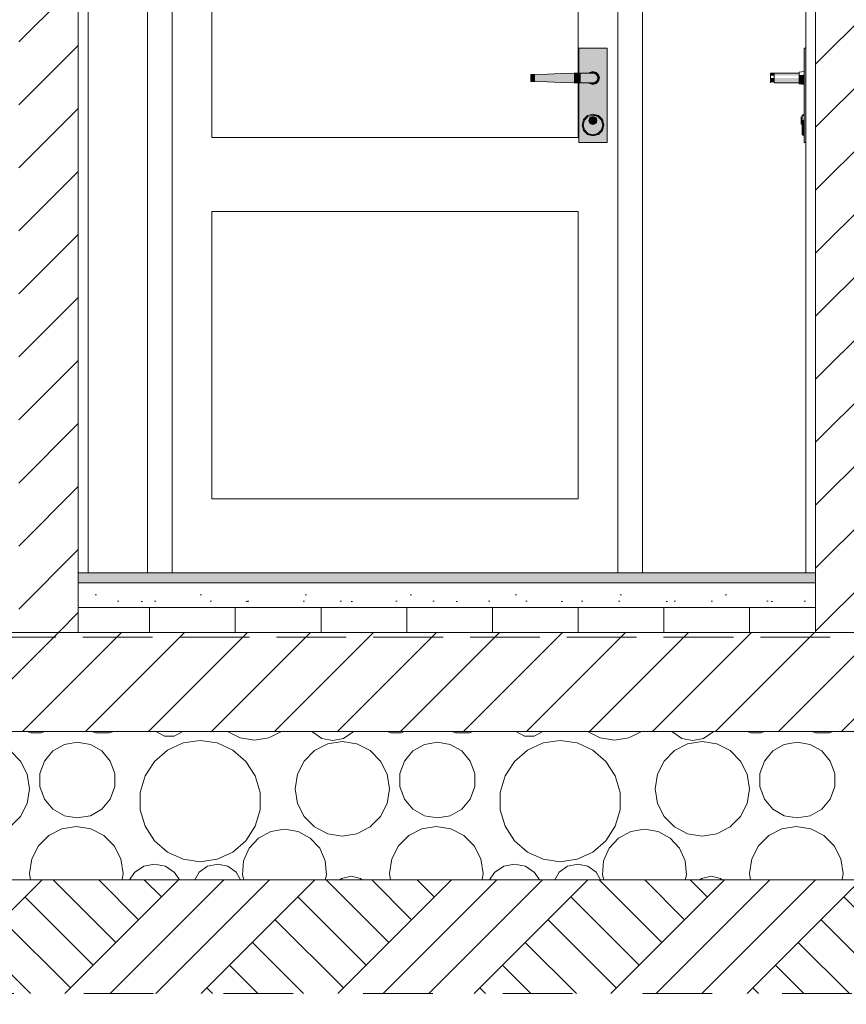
# Model space of a CAD drawing. Header units: millimetres. Extents: x -101298 to -58298, y 45839 to 66839.
# Tile 6 of 124: x -89636 to -87966, y 49698 to 51687. Entities that reach past the tile are written whole.
import ezdxf

# ---------------------------------------------------------------- set-up
doc = ezdxf.new("R2010")
doc.units = ezdxf.units.MM
doc.header["$MEASUREMENT"] = 0
doc.linetypes.add('Krawędzie ukryte', pattern=[195.611112, 141.111112, -54.5])
doc.linetypes.add('Przerywana', pattern=[282.222223, 141.111112, -141.111112])
for name, color, linetype, lineweight, true_color in [('Nowe_Konstrukcja - Stropy_Nr_pióra__23', 7, 'Continuous', 13, 0x858585), ('Nowe_Konstrukcja - Ściany zew_Nr_pióra__102', 7, 'Continuous', 13, 0x3e3e3e), ('Nowe_Konstrukcja - Ściany zew_Nr_pióra__142', 7, 'Continuous', 0, 0xe8e8e8), ('Nowe_Konstrukcja - Ściany zew_Nr_pióra__23', 7, 'Continuous', 13, 0x858585), ('Nowe_Konstrukcja - Ściany zew_Nr_pióra__61', 7, 'Continuous', 18, 0x6a6a6a), ('Nowe_Konstrukcja - Ściany zew_Nr_pióra__62', 7, 'Continuous', 18, 0xaaaaaa)]:
    doc.layers.add(name, color=color, linetype=linetype, lineweight=lineweight, true_color=true_color)
for name, color, linetype, lineweight in [('Nowe_Konstrukcja - Stropy_Nr_pióra__3', 7, 'Continuous', 13), ('Nowe_Konstrukcja - Ściany zew_Nr_pióra__106', 252, 'Continuous', 13), ('Nowe_Konstrukcja - Ściany zew_Nr_pióra__18', 9, 'Continuous', 15), ('Nowe_Konstrukcja - Ściany zew_Nr_pióra__19', 255, 'Continuous', 0), ('Nowe_Konstrukcja - Ściany zew_Nr_pióra__21', 7, 'Continuous', 20), ('Nowe_Konstrukcja - Ściany zew_Nr_pióra__3', 7, 'Continuous', 13)]:
    doc.layers.add(name, color=color, linetype=linetype, lineweight=lineweight)
pattern_1 = [(45, (0, 0), (-63.63961, 63.63961), [])]

# ---------------------------------------------------------------- blocks, each defined once
blk = doc.blocks.new('*X6')
at = {"layer": 'Nowe_Konstrukcja - Stropy_Nr_pióra__23', "color": 252, "linetype": 'Continuous', "lineweight": 13, "true_color": 0x858585}
for p, q in [((-89621.1, 50249.4), (-89613.8, 50246.2)), ((-89593, 50246.2), (-89585.7, 50249.4)), ((-89490.4, 50249.4), (-89482.7, 50246.7)), ((-89482.7, 50246.7), (-89454.6, 50246.7)), ((-89454.6, 50246.7), (-89446.9, 50249.4)), ((-89361.7, 50249.4), (-89361.3, 50248.9)), ((-89361.3, 50248.9), (-89343.8, 50239.7)), ((-89324, 50239.7), (-89306.5, 50248.9)), ((-89306.5, 50248.9), (-89306.1, 50249.4)), ((-89216.5, 50249.4), (-89190.9, 50236.4)), ((-89132.5, 50236.4), (-89106.9, 50249.4)), ((-89045.2, 50249.4), (-89044.1, 50247.7)), ((-89044.1, 50247.7), (-89025.5, 50235.3)), ((-88981.8, 50235.3), (-88963.2, 50247.7)), ((-88963.2, 50247.7), (-88962.1, 50249.4)), ((-88893.7, 50249.4), (-88886.4, 50246.2)), ((-88865.6, 50246.2), (-88858.3, 50249.4)), ((-88763, 50249.4), (-88755.2, 50246.7)), ((-88755.2, 50246.7), (-88727.2, 50246.7)), ((-88727.2, 50246.7), (-88719.5, 50249.4)), ((-88634.3, 50249.4), (-88633.9, 50248.9)), ((-88633.9, 50248.9), (-88616.4, 50239.7)), ((-88596.6, 50239.7), (-88579.1, 50248.9)), ((-88579.1, 50248.9), (-88578.7, 50249.4)), ((-88489.1, 50249.4), (-88463.5, 50236.4)), ((-88405, 50236.4), (-88379.4, 50249.4)), ((-88317.8, 50249.4), (-88316.6, 50247.7)), ((-88316.6, 50247.7), (-88298.1, 50235.3)), ((-88254.3, 50235.3), (-88235.8, 50247.7)), ((-88235.8, 50247.7), (-88234.7, 50249.4)), ((-88166.2, 50249.4), (-88159, 50246.2)), ((-88138.1, 50246.2), (-88130.9, 50249.4)), ((-88035.6, 50249.4), (-88027.8, 50246.7)), ((-88027.8, 50246.7), (-87999.8, 50246.7)), ((-87999.8, 50246.7), (-87992.1, 50249.4)), ((-89613.8, 50246.2), (-89593, 50246.2)), ((-89519.7, 50227.8), (-89545.9, 50223.2)), ((-89493.4, 50223.2), (-89519.7, 50227.8)), ((-89343.8, 50239.7), (-89324, 50239.7)), ((-89271.4, 50231), (-89305.9, 50226)), ((-89236.9, 50226), (-89271.4, 50231)), ((-89190.9, 50236.4), (-89161.7, 50231.7)), ((-89161.7, 50231.7), (-89132.5, 50236.4)), ((-89025.5, 50235.3), (-89003.6, 50231)), ((-88984.3, 50228.9), (-89013.8, 50224.2)), ((-89003.6, 50231), (-88981.8, 50235.3)), ((-88954.8, 50224.2), (-88984.3, 50228.9)), ((-88886.4, 50246.2), (-88865.6, 50246.2)), ((-88792.2, 50227.8), (-88818.5, 50223.2)), ((-88766, 50223.2), (-88792.2, 50227.8)), ((-88616.4, 50239.7), (-88596.6, 50239.7)), ((-88544, 50231), (-88578.5, 50226)), ((-88509.5, 50226), (-88544, 50231)), ((-88463.5, 50236.4), (-88434.3, 50231.7)), ((-88434.3, 50231.7), (-88405, 50236.4)), ((-88298.1, 50235.3), (-88276.2, 50231)), ((-88256.9, 50228.9), (-88286.4, 50224.2)), ((-88276.2, 50231), (-88254.3, 50235.3)), ((-88227.4, 50224.2), (-88256.9, 50228.9)), ((-88159, 50246.2), (-88138.1, 50246.2)), ((-88064.8, 50227.8), (-88091.1, 50223.2)), ((-88038.6, 50223.2), (-88064.8, 50227.8)), ((-89634.5, 50189.5), (-89655.6, 50210.6)), ((-89569, 50209.8), (-89586.1, 50189.4)), ((-89545.9, 50223.2), (-89569, 50209.8)), ((-89470.3, 50209.8), (-89493.4, 50223.2)), ((-89453.2, 50189.4), (-89470.3, 50209.8)), ((-89337.6, 50211.5), (-89364, 50188.7)), ((-89305.9, 50226), (-89337.6, 50211.5)), ((-89205.2, 50211.5), (-89236.9, 50226)), ((-89178.9, 50188.7), (-89205.2, 50211.5)), ((-89040.4, 50210.6), (-89061.5, 50189.5)), ((-89013.8, 50224.2), (-89040.4, 50210.6)), ((-88928.2, 50210.6), (-88954.8, 50224.2)), ((-88907.1, 50189.5), (-88928.2, 50210.6)), ((-88841.5, 50209.8), (-88858.7, 50189.4)), ((-88818.5, 50223.2), (-88841.5, 50209.8)), ((-88742.9, 50209.8), (-88766, 50223.2)), ((-88725.8, 50189.4), (-88742.9, 50209.8)), ((-88610.2, 50211.5), (-88636.5, 50188.7)), ((-88578.5, 50226), (-88610.2, 50211.5)), ((-88477.8, 50211.5), (-88509.5, 50226)), ((-88451.5, 50188.7), (-88477.8, 50211.5)), ((-88313, 50210.6), (-88334.1, 50189.5)), ((-88286.4, 50224.2), (-88313, 50210.6)), ((-88200.8, 50210.6), (-88227.4, 50224.2)), ((-88179.7, 50189.5), (-88200.8, 50210.6)), ((-88114.1, 50209.8), (-88131.3, 50189.4)), ((-88091.1, 50223.2), (-88114.1, 50209.8)), ((-88015.5, 50209.8), (-88038.6, 50223.2)), ((-87998.4, 50189.4), (-88015.5, 50209.8)), ((-89621, 50162.9), (-89634.5, 50189.5)), ((-89586.1, 50189.4), (-89595.2, 50164.4)), ((-89444.1, 50164.4), (-89453.2, 50189.4)), ((-89364, 50188.7), (-89382.8, 50159.4)), ((-89160.1, 50159.4), (-89178.9, 50188.7)), ((-89061.5, 50189.5), (-89075.1, 50162.9)), ((-88893.6, 50162.9), (-88907.1, 50189.5)), ((-88858.7, 50189.4), (-88867.8, 50164.4)), ((-88716.7, 50164.4), (-88725.8, 50189.4)), ((-88636.5, 50188.7), (-88655.4, 50159.4)), ((-88432.7, 50159.4), (-88451.5, 50188.7)), ((-88334.1, 50189.5), (-88347.6, 50162.9)), ((-88166.2, 50162.9), (-88179.7, 50189.5)), ((-88131.3, 50189.4), (-88140.4, 50164.4)), ((-87989.3, 50164.4), (-87998.4, 50189.4)), ((-89616.3, 50133.4), (-89621, 50162.9)), ((-89595.2, 50164.4), (-89595.2, 50137.8)), ((-89444.1, 50137.8), (-89444.1, 50164.4)), ((-89382.8, 50159.4), (-89392.6, 50126)), ((-89150.3, 50126), (-89160.1, 50159.4)), ((-89075.1, 50162.9), (-89079.7, 50133.4)), ((-88888.9, 50133.4), (-88893.6, 50162.9)), ((-88867.8, 50164.4), (-88867.8, 50137.8)), ((-88716.7, 50137.8), (-88716.7, 50164.4)), ((-88655.4, 50159.4), (-88665.2, 50126)), ((-88422.8, 50126), (-88432.7, 50159.4)), ((-88347.6, 50162.9), (-88352.3, 50133.4)), ((-88161.5, 50133.4), (-88166.2, 50162.9)), ((-88140.4, 50164.4), (-88140.4, 50137.8)), ((-87989.3, 50137.8), (-87989.3, 50164.4)), ((-89621, 50104), (-89616.3, 50133.4)), ((-89595.2, 50137.8), (-89586.1, 50112.7)), ((-89453.2, 50112.7), (-89444.1, 50137.8)), ((-89079.7, 50133.4), (-89075.1, 50104)), ((-88893.6, 50104), (-88888.9, 50133.4)), ((-88867.8, 50137.8), (-88858.7, 50112.7)), ((-88725.8, 50112.7), (-88716.7, 50137.8)), ((-88352.3, 50133.4), (-88347.6, 50104)), ((-88166.2, 50104), (-88161.5, 50133.4)), ((-88140.4, 50137.8), (-88131.3, 50112.7)), ((-87998.4, 50112.7), (-87989.3, 50137.8)), ((-89586.1, 50112.7), (-89569, 50092.3)), ((-89470.3, 50092.3), (-89453.2, 50112.7)), ((-89392.6, 50126), (-89392.6, 50091.1)), ((-89150.3, 50091.1), (-89150.3, 50126)), ((-88858.7, 50112.7), (-88841.5, 50092.3)), ((-88742.9, 50092.3), (-88725.8, 50112.7)), ((-88665.2, 50126), (-88665.2, 50091.1)), ((-88422.8, 50091.1), (-88422.8, 50126)), ((-88131.3, 50112.7), (-88114.1, 50092.3)), ((-88015.5, 50092.3), (-87998.4, 50112.7)), ((-89634.5, 50077.4), (-89621, 50104)), ((-89569, 50092.3), (-89545.9, 50079)), ((-89493.4, 50079), (-89470.3, 50092.3)), ((-89392.6, 50091.1), (-89382.8, 50057.7)), ((-89160.1, 50057.7), (-89150.3, 50091.1)), ((-89075.1, 50104), (-89061.5, 50077.4)), ((-88907.1, 50077.4), (-88893.6, 50104)), ((-88841.5, 50092.3), (-88818.5, 50079)), ((-88766, 50079), (-88742.9, 50092.3)), ((-88665.2, 50091.1), (-88655.4, 50057.7)), ((-88432.7, 50057.7), (-88422.8, 50091.1)), ((-88347.6, 50104), (-88334.1, 50077.4)), ((-88179.7, 50077.4), (-88166.2, 50104)), ((-88114.1, 50092.3), (-88091.1, 50079)), ((-88038.6, 50079), (-88015.5, 50092.3)), ((-89655.6, 50056.3), (-89634.5, 50077.4)), ((-89545.9, 50079), (-89519.7, 50074.4)), ((-89519.7, 50074.4), (-89493.4, 50079)), ((-89061.5, 50077.4), (-89040.4, 50056.3)), ((-88928.2, 50056.3), (-88907.1, 50077.4)), ((-88818.5, 50079), (-88792.2, 50074.4)), ((-88792.2, 50074.4), (-88766, 50079)), ((-88334.1, 50077.4), (-88313, 50056.3)), ((-88200.8, 50056.3), (-88179.7, 50077.4)), ((-88091.1, 50079), (-88064.8, 50074.4)), ((-88064.8, 50074.4), (-88038.6, 50079)), ((-89550.9, 50052.3), (-89577.3, 50038.9)), ((-89521.7, 50057), (-89550.9, 50052.3)), ((-89492.5, 50052.3), (-89521.7, 50057)), ((-89466.1, 50038.9), (-89492.5, 50052.3)), ((-89382.8, 50057.7), (-89364, 50028.4)), ((-89178.9, 50028.4), (-89160.1, 50057.7)), ((-89101.2, 50051.8), (-89128.9, 50047.2)), ((-89073.6, 50047.2), (-89101.2, 50051.8)), ((-89040.4, 50056.3), (-89013.8, 50042.7)), ((-88954.8, 50042.7), (-88928.2, 50056.3)), ((-88823.5, 50052.3), (-88849.9, 50038.9)), ((-88794.3, 50057), (-88823.5, 50052.3)), ((-88765, 50052.3), (-88794.3, 50057)), ((-88738.7, 50038.9), (-88765, 50052.3)), ((-88655.4, 50057.7), (-88636.5, 50028.4)), ((-88451.5, 50028.4), (-88432.7, 50057.7)), ((-88373.8, 50051.8), (-88401.4, 50047.2)), ((-88346.2, 50047.2), (-88373.8, 50051.8)), ((-88313, 50056.3), (-88286.4, 50042.7)), ((-88227.4, 50042.7), (-88200.8, 50056.3)), ((-88096.1, 50052.3), (-88122.5, 50038.9)), ((-88066.9, 50057), (-88096.1, 50052.3)), ((-88037.6, 50052.3), (-88066.9, 50057)), ((-88011.2, 50038.9), (-88037.6, 50052.3)), ((-89577.3, 50038.9), (-89598.2, 50018)), ((-89445.1, 50018), (-89466.1, 50038.9)), ((-89364, 50028.4), (-89337.6, 50005.5)), ((-89205.2, 50005.5), (-89178.9, 50028.4)), ((-89153.5, 50033.8), (-89172.5, 50013.2)), ((-89128.9, 50047.2), (-89153.5, 50033.8)), ((-89049, 50033.8), (-89073.6, 50047.2)), ((-89030, 50013.2), (-89049, 50033.8)), ((-89013.8, 50042.7), (-88984.3, 50038)), ((-88984.3, 50038), (-88954.8, 50042.7)), ((-88849.9, 50038.9), (-88870.8, 50018)), ((-88717.7, 50018), (-88738.7, 50038.9)), ((-88636.5, 50028.4), (-88610.2, 50005.5)), ((-88477.8, 50005.5), (-88451.5, 50028.4)), ((-88426.1, 50033.8), (-88445.1, 50013.2)), ((-88401.4, 50047.2), (-88426.1, 50033.8)), ((-88321.5, 50033.8), (-88346.2, 50047.2)), ((-88302.6, 50013.2), (-88321.5, 50033.8)), ((-88286.4, 50042.7), (-88256.9, 50038)), ((-88256.9, 50038), (-88227.4, 50042.7)), ((-88122.5, 50038.9), (-88143.4, 50018)), ((-87990.3, 50018), (-88011.2, 50038.9)), ((-89598.2, 50018), (-89611.7, 49991.6)), ((-89431.7, 49991.6), (-89445.1, 50018)), ((-89172.5, 50013.2), (-89183.7, 49987.6)), ((-89018.7, 49987.6), (-89030, 50013.2)), ((-88870.8, 50018), (-88884.3, 49991.6)), ((-88704.3, 49991.6), (-88717.7, 50018)), ((-88445.1, 50013.2), (-88456.3, 49987.6)), ((-88291.3, 49987.6), (-88302.6, 50013.2)), ((-88143.4, 50018), (-88156.8, 49991.6)), ((-87976.9, 49991.6), (-87990.3, 50018)), ((-89611.7, 49991.6), (-89616.3, 49962.4)), ((-89427.1, 49962.4), (-89431.7, 49991.6)), ((-89337.6, 50005.5), (-89305.9, 49991.1)), ((-89305.9, 49991.1), (-89271.4, 49986.1)), ((-89271.4, 49986.1), (-89236.9, 49991.1)), ((-89236.9, 49991.1), (-89205.2, 50005.5)), ((-88884.3, 49991.6), (-88888.9, 49962.4)), ((-88699.7, 49962.4), (-88704.3, 49991.6)), ((-88610.2, 50005.5), (-88578.5, 49991.1)), ((-88578.5, 49991.1), (-88544, 49986.1)), ((-88544, 49986.1), (-88509.5, 49991.1)), ((-88509.5, 49991.1), (-88477.8, 50005.5)), ((-88156.8, 49991.6), (-88161.5, 49962.4)), ((-87972.2, 49962.4), (-87976.9, 49991.6)), ((-89385.5, 49977), (-89404.1, 49964.6)), ((-89363.6, 49981.3), (-89385.5, 49977)), ((-89341.8, 49977), (-89363.6, 49981.3)), ((-89323.2, 49964.6), (-89341.8, 49977)), ((-89256.4, 49977), (-89273.2, 49964.8)), ((-89236, 49981.4), (-89256.4, 49977)), ((-89215.6, 49977), (-89236, 49981.4)), ((-89198.7, 49964.8), (-89215.6, 49977)), ((-89183.7, 49987.6), (-89186, 49959.7)), ((-89016.4, 49959.7), (-89018.7, 49987.6)), ((-88658.1, 49977), (-88676.6, 49964.6)), ((-88636.2, 49981.3), (-88658.1, 49977)), ((-88614.3, 49977), (-88636.2, 49981.3)), ((-88595.8, 49964.6), (-88614.3, 49977)), ((-88529, 49977), (-88545.8, 49964.8)), ((-88508.6, 49981.4), (-88529, 49977)), ((-88488.2, 49977), (-88508.6, 49981.4)), ((-88471.3, 49964.8), (-88488.2, 49977)), ((-88456.3, 49987.6), (-88458.6, 49959.7)), ((-88289, 49959.7), (-88291.3, 49987.6)), ((-89616.3, 49962.4), (-89614.3, 49949.4)), ((-89429.1, 49949.4), (-89427.1, 49962.4)), ((-89404.1, 49964.6), (-89414.2, 49949.4)), ((-89313.1, 49949.4), (-89323.2, 49964.6)), ((-89273.2, 49964.8), (-89282.1, 49949.4)), ((-89189.8, 49949.4), (-89198.7, 49964.8)), ((-89186, 49959.7), (-89183.4, 49949.4)), ((-89019, 49949.4), (-89016.4, 49959.7)), ((-88985.7, 49952.5), (-88989.2, 49949.4)), ((-88966.5, 49957.2), (-88985.7, 49952.5)), ((-88947.3, 49952.5), (-88966.5, 49957.2)), ((-88943.8, 49949.4), (-88947.3, 49952.5)), ((-88888.9, 49962.4), (-88886.8, 49949.4)), ((-88701.7, 49949.4), (-88699.7, 49962.4)), ((-88676.6, 49964.6), (-88686.8, 49949.4)), ((-88585.7, 49949.4), (-88595.8, 49964.6)), ((-88545.8, 49964.8), (-88554.7, 49949.4)), ((-88462.4, 49949.4), (-88471.3, 49964.8)), ((-88458.6, 49959.7), (-88456, 49949.4)), ((-88291.6, 49949.4), (-88289, 49959.7)), ((-88258.3, 49952.5), (-88261.7, 49949.4)), ((-88239.1, 49957.2), (-88258.3, 49952.5)), ((-88219.9, 49952.5), (-88239.1, 49957.2)), ((-88216.4, 49949.4), (-88219.9, 49952.5)), ((-88161.5, 49962.4), (-88159.4, 49949.4)), ((-87974.3, 49949.4), (-87972.2, 49962.4))]:
    blk.add_line(p, q, dxfattribs=at)
blk = doc.blocks.new('Wypełnienie_3_1', base_point=(0, 0))
at = {"layer": 'Nowe_Konstrukcja - Stropy_Nr_pióra__23', "color": 252, "linetype": 'Continuous', "lineweight": 13, "true_color": 0x858585}
blk.add_blockref('*X6', (0, 0), dxfattribs=at)

msp = doc.modelspace()

# ---------------------------------------------------------------- hatches: boundary and pattern name
at = {"layer": 'Nowe_Konstrukcja - Stropy_Nr_pióra__23', "linetype": 'Continuous', "lineweight": 0, "true_color": 0xe0e0e0}
msp.add_hatch(color=254, dxfattribs=at).paths.add_polyline_path([(-88027.8, 50569.4), (-89517.8, 50569.4), (-89517.8, 50549.4), (-88027.8, 50549.4)])
at = {"layer": 'Nowe_Konstrukcja - Stropy_Nr_pióra__23', "linetype": 'Continuous', "lineweight": 13, "true_color": 0x858585}
h = msp.add_hatch(dxfattribs=at)
h.set_pattern_fill('Beton_lekki_0001', color=252, style=0, pattern_type=2)
h.set_pattern_definition([(0, (0, 0), (0, 389.7114), [24.375, -200.625]), (0, (112.5, 194.86), (0, 389.7114), [24.375, -200.625]), (60, (0, 0), (-337.5, 194.8557), [24.375, -200.625]), (60, (225, 0), (-337.5, 194.8557), [24.375, -200.625]), (120, (24.37, 0), (337.5, 194.8557), [24.375, -200.625]), (120, (249.38, 0), (337.5, 194.8557), [24.375, -200.625]), (0, (0, 37.5), (0, 75), [0, -75, 0, -112.5]), (45, (37.5, 37.5), (-53.03301, 53.03301), [0, -56.25, 0, -93.75])])
h.paths.add_polyline_path([(-88027.8, 50549.4), (-89517.8, 50549.4), (-89517.8, 50499.4), (-88027.8, 50499.4)])
h = msp.add_hatch(dxfattribs=at)
h.set_pattern_fill('Styropian_0001', color=252, style=0, pattern_type=2)
h.set_pattern_definition([(90, (0, 0), (-173.20508, 0), [100, -200]), (90, (-86.6, 150), (-173.20508, 0), [100, -200]), (150, (-4e-14, 100), (86.60254, 150), [100, -200]), (150, (-173.2, 100), (86.60254, 150), [100, -200]), (210, (0, 0), (-86.60254, 150), [100, -200]), (210, (-173.2, -7e-14), (-86.60254, 150), [100, -200])])
h.paths.add_polyline_path([(-88027.8, 50499.4), (-89517.8, 50499.4), (-89517.8, 50449.4), (-88027.8, 50449.4)])
at = {"layer": 'Nowe_Konstrukcja - Ściany zew_Nr_pióra__102', "linetype": 'Continuous', "lineweight": 13, "true_color": 0x3e3e3e}
for points in [[(-88484.3, 51580.7), (-88485.6, 51579.4), (-88484.2, 51579.4), (-88483.8, 51579.8)], [(-88484.2, 51559.4), (-88485.6, 51559.4), (-88484.3, 51558.1), (-88483.8, 51559)], [(-88467.4, 51563.4), (-88471.8, 51559), (-88471.3, 51558.1), (-88466.6, 51562.9)], [(-88060.8, 51569.4), (-88060.8, 51563.4), (-88050.8, 51562.9), (-88050.8, 51569.4)], [(-88060.8, 51563.4), (-88060.8, 51559), (-88050.8, 51558.1), (-88050.8, 51562.9)], [(-88477.8, 51557.4), (-88483.8, 51559), (-88484.3, 51558.1), (-88477.8, 51556.4)], [(-88471.8, 51559), (-88477.8, 51557.4), (-88477.8, 51556.4), (-88471.3, 51558.1)], [(-88060.8, 51559), (-88060.8, 51557.4), (-88050.8, 51556.4), (-88050.8, 51558.1)], [(-88484.8, 51483.4), (-88483.9, 51486.9), (-88484.7, 51487.4), (-88485.8, 51483.4)], [(-88483.9, 51479.9), (-88484.8, 51483.4), (-88485.8, 51483.4), (-88484.7, 51479.4)], [(-88481.3, 51477.3), (-88483.9, 51479.9), (-88484.7, 51479.4), (-88481.8, 51476.5)], [(-88471.8, 51479.9), (-88474.3, 51477.3), (-88473.8, 51476.5), (-88470.9, 51479.4)], [(-88056.8, 51483.4), (-88056.8, 51479.9), (-88054.8, 51479.4), (-88054.8, 51483.4)], [(-88056.8, 51479.9), (-88056.8, 51477.3), (-88054.8, 51476.5), (-88054.8, 51479.4)], [(-88477.8, 51476.4), (-88481.3, 51477.3), (-88481.8, 51476.5), (-88477.8, 51475.4)], [(-88474.3, 51477.3), (-88477.8, 51476.4), (-88477.8, 51475.4), (-88473.8, 51476.5)], [(-88056.8, 51477.3), (-88056.8, 51476.4), (-88054.8, 51475.4), (-88054.8, 51476.5)]]:
    msp.add_hatch(color=250, dxfattribs=at).paths.add_polyline_path(points)
at = {"layer": 'Nowe_Konstrukcja - Ściany zew_Nr_pióra__106', "linetype": 'Continuous', "lineweight": 13}
for points in [[(-88111.8, 51560.7), (-88111.8, 51564.4), (-88118.8, 51564.4), (-88118.8, 51560.7)], [(-88060.8, 51559.4), (-88060.8, 51560.7), (-88111.8, 51560.7), (-88111.8, 51559.4)], [(-88474.3, 51489.5), (-88471.8, 51486.9), (-88470.9, 51487.4), (-88473.8, 51490.3)], [(-88495.1, 51464.4), (-88497.8, 51474.4), (-88499.8, 51474.4), (-88496.9, 51463.4)], [(-88487.8, 51457.1), (-88495.1, 51464.4), (-88496.9, 51463.4), (-88488.8, 51455.3)], [(-88054.8, 51464.4), (-88054.8, 51457.1), (-88050.8, 51455.3), (-88050.8, 51463.4)], [(-88477.8, 51454.4), (-88487.8, 51457.1), (-88488.8, 51455.3), (-88477.8, 51452.4)], [(-88467.8, 51457.1), (-88477.8, 51454.4), (-88477.8, 51452.4), (-88466.8, 51455.3)]]:
    msp.add_hatch(color=252, dxfattribs=at).paths.add_polyline_path(points)
at = {"layer": 'Nowe_Konstrukcja - Ściany zew_Nr_pióra__142', "linetype": 'Continuous', "lineweight": 0, "true_color": 0xe8e8e8}
for points in [[(-88111.8, 51578.1), (-88111.8, 51579.4), (-88118.8, 51579.4), (-88118.8, 51578.1)], [(-88060.8, 51578.1), (-88060.8, 51579.4), (-88111.8, 51579.4), (-88111.8, 51578.1)], [(-88111.8, 51574.4), (-88111.8, 51578.1), (-88118.8, 51578.1), (-88118.8, 51574.4)], [(-88060.8, 51574.4), (-88060.8, 51578.1), (-88111.8, 51578.1), (-88111.8, 51574.4)], [(-88460.5, 51484.4), (-88457.8, 51474.4), (-88455.8, 51474.4), (-88458.8, 51485.4)]]:
    msp.add_hatch(color=254, dxfattribs=at).paths.add_polyline_path(points)
at = {"layer": 'Nowe_Konstrukcja - Ściany zew_Nr_pióra__18', "linetype": 'Continuous', "lineweight": 15}
h = msp.add_hatch(color=9, dxfattribs=at)
h.paths.add_polyline_path([(-88449.3, 51629.4), (-88506.3, 51629.4), (-88506.3, 51579.3), (-88502.8, 51579.4), (-88485.6, 51579.4), (-88484.3, 51580.7), (-88477.8, 51582.4), (-88471.3, 51580.7), (-88466.6, 51575.9), (-88464.8, 51569.4), (-88466.6, 51562.9), (-88471.3, 51558.1), (-88477.8, 51556.4), (-88484.3, 51558.1), (-88485.6, 51559.4), (-88502.8, 51559.4), (-88506.3, 51559.5), (-88506.3, 51439.4), (-88449.3, 51439.4)])
h.paths.add_polyline_path([(-88499.8, 51474.4), (-88496.9, 51485.4), (-88488.8, 51493.5), (-88477.8, 51496.4), (-88466.8, 51493.5), (-88458.8, 51485.4), (-88455.8, 51474.4), (-88458.8, 51463.4), (-88466.8, 51455.3), (-88477.8, 51452.4), (-88488.8, 51455.3), (-88496.9, 51463.4)], flags=0)
for points in [[(-88047.8, 51439.4), (-88047.8, 51629.4), (-88050.8, 51629.4), (-88050.8, 51439.4)], [(-88502.8, 51579.4), (-88516.2, 51579), (-88516.2, 51559.8), (-88502.8, 51559.4)], [(-88477.8, 51559.4), (-88472.8, 51560.7), (-88469.2, 51564.4), (-88467.8, 51569.4), (-88469.2, 51574.4), (-88472.8, 51578.1), (-88477.8, 51579.4), (-88502.8, 51579.4), (-88502.8, 51559.4)], [(-88542.9, 51578.2), (-88569.3, 51577.4), (-88569.3, 51561.4), (-88542.9, 51560.6)], [(-88516.2, 51579), (-88542.9, 51578.2), (-88542.9, 51560.6), (-88516.2, 51559.8)], [(-88054.8, 51494.4), (-88054.8, 51491.7), (-88050.8, 51493.5), (-88050.8, 51496.4)], [(-88457.8, 51474.4), (-88460.5, 51464.4), (-88458.8, 51463.4), (-88455.8, 51474.4)]]:
    msp.add_hatch(color=9, dxfattribs=at).paths.add_polyline_path(points)
h = msp.add_hatch(color=9, dxfattribs=at)
h.paths.add_polyline_path([(-88497.8, 51474.4), (-88495.1, 51464.4), (-88487.8, 51457.1), (-88477.8, 51454.4), (-88467.8, 51457.1), (-88460.5, 51464.4), (-88457.8, 51474.4), (-88460.5, 51484.4), (-88467.8, 51491.7), (-88477.8, 51494.4), (-88487.8, 51491.7), (-88495.1, 51484.4)])
h.paths.add_polyline_path([(-88485.8, 51483.4), (-88484.7, 51487.4), (-88481.8, 51490.3), (-88477.8, 51491.4), (-88473.8, 51490.3), (-88470.9, 51487.4), (-88469.8, 51483.4), (-88470.9, 51479.4), (-88473.8, 51476.5), (-88477.8, 51475.4), (-88481.8, 51476.5), (-88484.7, 51479.4)], flags=0)
at = {"layer": 'Nowe_Konstrukcja - Ściany zew_Nr_pióra__19', "linetype": 'Continuous', "lineweight": 0}
for points in [[(-88477.8, 51494.4), (-88467.8, 51491.7), (-88466.8, 51493.5), (-88477.8, 51496.4)], [(-88467.8, 51491.7), (-88460.5, 51484.4), (-88458.8, 51485.4), (-88466.8, 51493.5)]]:
    msp.add_hatch(color=255, dxfattribs=at).paths.add_polyline_path(points)
at = {"layer": 'Nowe_Konstrukcja - Ściany zew_Nr_pióra__23', "linetype": 'Continuous', "lineweight": 13, "true_color": 0x858585}
h = msp.add_hatch(dxfattribs=at)
h.set_pattern_fill('Bloczki_ceramiczne_0001', color=252, style=0, pattern_type=2)
h.set_pattern_definition(pattern_1)
h.paths.add_polyline_path([(-89517.8, 53349.4), (-89637.8, 53349.4), (-89637.8, 50449.4), (-89517.8, 50449.4)])
h = msp.add_hatch(dxfattribs=at)
h.set_pattern_fill('Bloczki_ceramiczne_0001', color=252, style=0, pattern_type=2)
h.set_pattern_definition(pattern_1)
h.paths.add_polyline_path([(-87907.8, 53349.4), (-88027.8, 53349.4), (-88027.8, 50449.4), (-87907.8, 50449.4)])
for points in [[(-88477.8, 51581.4), (-88471.8, 51579.8), (-88471.3, 51580.7), (-88477.8, 51582.4)], [(-88471.8, 51579.8), (-88467.4, 51575.4), (-88466.6, 51575.9), (-88471.3, 51580.7)], [(-88060.8, 51560.7), (-88060.8, 51564.4), (-88111.8, 51564.4), (-88111.8, 51560.7)], [(-88477.8, 51490.4), (-88474.3, 51489.5), (-88473.8, 51490.3), (-88477.8, 51491.4)], [(-88460.5, 51464.4), (-88467.8, 51457.1), (-88466.8, 51455.3), (-88458.8, 51463.4)], [(-88054.8, 51474.4), (-88054.8, 51464.4), (-88050.8, 51463.4), (-88050.8, 51474.4)]]:
    msp.add_hatch(color=252, dxfattribs=at).paths.add_polyline_path(points)
h = msp.add_hatch(dxfattribs=at)
h.set_pattern_fill('Bloczki_ceramiczne_0001', color=252, style=0, pattern_type=2)
h.set_pattern_definition(pattern_1)
h.paths.add_polyline_path([(-96427.8, 50449.4), (-96427.8, 50249.4), (-86767.8, 50249.4), (-86767.8, 50449.4)])
h = msp.add_hatch(dxfattribs=at)
h.set_pattern_fill('Grunt_0001', color=252, style=0, pattern_type=2)
h.set_pattern_definition([(45, (0, 0), (-137.8858, 137.8858), []), (45, (-45.96, 45.96), (-275.7716, 275.7716), []), (45, (-91.92, 91.92), (-275.7716, 275.7716), []), (135, (-137.886, 137.886), (45.96194, 45.96194), [195, -195])])
h.paths.add_polyline_path([(-96427.8, 49949.4), (-86767.8, 49949.4), (-86767.8, 49719.7), (-96427.8, 49719.7)])
at = {"layer": 'Nowe_Konstrukcja - Ściany zew_Nr_pióra__61', "linetype": 'Continuous', "lineweight": 18, "true_color": 0x6a6a6a}
for points in [[(-88483.8, 51579.8), (-88477.8, 51581.4), (-88477.8, 51582.4), (-88484.3, 51580.7)], [(-88484.2, 51559.4), (-88483.8, 51559), (-88477.8, 51557.4), (-88471.8, 51559), (-88467.4, 51563.4), (-88465.8, 51569.4), (-88467.4, 51575.4), (-88471.8, 51579.8), (-88477.8, 51581.4), (-88483.8, 51579.8), (-88484.2, 51579.4), (-88477.8, 51579.4), (-88472.8, 51578.1), (-88469.2, 51574.4), (-88467.8, 51569.4), (-88469.2, 51564.4), (-88472.8, 51560.7), (-88477.8, 51559.4)], [(-88465.8, 51569.4), (-88467.4, 51563.4), (-88466.6, 51562.9), (-88464.8, 51569.4)], [(-88060.8, 51575.4), (-88060.8, 51569.4), (-88050.8, 51569.4), (-88050.8, 51575.9)], [(-88484.8, 51483.4), (-88483.9, 51479.9), (-88481.3, 51477.3), (-88477.8, 51476.4), (-88474.3, 51477.3), (-88471.8, 51479.9), (-88470.8, 51483.4), (-88471.8, 51486.9), (-88474.3, 51489.5), (-88477.8, 51490.4), (-88481.3, 51489.5), (-88483.9, 51486.9)], [(-88483.9, 51486.9), (-88481.3, 51489.5), (-88481.8, 51490.3), (-88484.7, 51487.4)], [(-88470.8, 51483.4), (-88471.8, 51479.9), (-88470.9, 51479.4), (-88469.8, 51483.4)], [(-88056.8, 51490.4), (-88056.8, 51489.5), (-88054.8, 51490.3), (-88054.8, 51491.4)], [(-88056.8, 51489.5), (-88056.8, 51486.9), (-88054.8, 51487.4), (-88054.8, 51490.3)], [(-88056.8, 51486.9), (-88056.8, 51483.4), (-88054.8, 51483.4), (-88054.8, 51487.4)]]:
    msp.add_hatch(color=251, dxfattribs=at).paths.add_polyline_path(points)
at = {"layer": 'Nowe_Konstrukcja - Ściany zew_Nr_pióra__62', "linetype": 'Continuous', "lineweight": 18, "true_color": 0xaaaaaa}
for points in [[(-88595.2, 51576.7), (-88603.3, 51576.4), (-88603.3, 51562.4), (-88595.2, 51562.1)], [(-88569.3, 51577.4), (-88595.2, 51576.7), (-88595.2, 51562.1), (-88569.3, 51561.4)], [(-88111.8, 51564.4), (-88111.8, 51569.4), (-88118.8, 51569.4), (-88118.8, 51564.4)], [(-88060.8, 51564.4), (-88060.8, 51569.4), (-88111.8, 51569.4), (-88111.8, 51564.4)], [(-88495.1, 51484.4), (-88487.8, 51491.7), (-88488.8, 51493.5), (-88496.9, 51485.4)], [(-88054.8, 51484.4), (-88054.8, 51474.4), (-88050.8, 51474.4), (-88050.8, 51485.4)], [(-88054.8, 51457.1), (-88054.8, 51454.4), (-88050.8, 51452.4), (-88050.8, 51455.3)]]:
    msp.add_hatch(color=253, dxfattribs=at).paths.add_polyline_path(points)

# ---------------------------------------------------------------- linework, layer by layer
at = {"layer": 'Nowe_Konstrukcja - Stropy_Nr_pióra__3', "color": 7, "linetype": 'Continuous', "lineweight": 13}
for p, q in [((-89517.8, 50549.4), (-88027.8, 50549.4)), ((-89517.8, 50549.4), (-88027.8, 50549.4)), ((-89517.8, 50499.4), (-88027.8, 50499.4)), ((-89517.8, 50499.4), (-88027.8, 50499.4)), ((-96427.8, 50449.4), (-86767.8, 50449.4)), ((-96427.8, 50249.4), (-86767.8, 50249.4)), ((-96407.8, 50249.4), (-86767.8, 50249.4))]:
    msp.add_line(p, q, dxfattribs=at)
at = {"layer": 'Nowe_Konstrukcja - Ściany zew_Nr_pióra__21', "color": 7, "linetype": 'Krawędzie ukryte', "lineweight": 20, "flags": 128}
msp.add_lwpolyline([(-96418.2, 49719.7), (-96417.8, 50439.4), (-86777.8, 50439.4), (-86777.8, 49719.7)], dxfattribs=at)
at = {"layer": 'Nowe_Konstrukcja - Ściany zew_Nr_pióra__3', "color": 7, "linetype": 'Continuous', "lineweight": 13}
for p, q in [((-89517.8, 50449.4), (-89517.8, 53349.4)), ((-89517.8, 50569.4), (-89517.8, 53349.4)), ((-88027.8, 50449.4), (-88027.8, 53349.4)), ((-88027.8, 50569.4), (-88027.8, 53349.4)), ((-89497.8, 50569.4), (-89497.8, 53169.4)), ((-88047.8, 50569.4), (-88047.8, 53169.4)), ((-89377.8, 52669.4), (-89377.8, 50569.4)), ((-88377.8, 50569.4), (-88377.8, 52669.4)), ((-89327.8, 52619.4), (-89327.8, 50569.4)), ((-88427.8, 50569.4), (-88427.8, 52619.4)), ((-89247.8, 51449.4), (-89247.8, 52509.4)), ((-88507.8, 52509.4), (-88507.8, 51579.3)), ((-88449.3, 51629.4), (-88506.3, 51629.4)), ((-88506.3, 51629.4), (-88506.3, 51579.3)), ((-88449.3, 51439.4), (-88449.3, 51629.4)), ((-88050.8, 51439.4), (-88050.8, 51629.4)), ((-88047.8, 51629.4), (-88050.8, 51629.4)), ((-88502.8, 51579.4), (-88516.2, 51579)), ((-88477.8, 51579.4), (-88502.8, 51579.4)), ((-88484.3, 51580.7), (-88485.6, 51579.4)), ((-88477.8, 51582.4), (-88484.3, 51580.7)), ((-88483.8, 51579.8), (-88484.2, 51579.4)), ((-88477.8, 51581.4), (-88483.8, 51579.8)), ((-88471.3, 51580.7), (-88477.8, 51582.4)), ((-88471.8, 51579.8), (-88477.8, 51581.4)), ((-88472.8, 51578.1), (-88477.8, 51579.4)), ((-88467.4, 51575.4), (-88471.8, 51579.8)), ((-88466.6, 51575.9), (-88471.3, 51580.7)), ((-88118.8, 51578.1), (-88118.8, 51579.4)), ((-88111.8, 51579.4), (-88118.8, 51579.4)), ((-88111.8, 51578.1), (-88111.8, 51579.4)), ((-88060.8, 51579.4), (-88111.8, 51579.4)), ((-88060.8, 51581.4), (-88050.8, 51582.4)), ((-88060.8, 51579.8), (-88060.8, 51581.4)), ((-88060.8, 51575.4), (-88060.8, 51579.8)), ((-88595.2, 51576.7), (-88603.3, 51576.4)), ((-88603.3, 51576.4), (-88603.3, 51562.4)), ((-88603.3, 51562.4), (-88595.2, 51562.1)), ((-88569.3, 51577.4), (-88595.2, 51576.7)), ((-88595.2, 51562.1), (-88569.3, 51561.4)), ((-88542.9, 51578.2), (-88569.3, 51577.4)), ((-88569.3, 51561.4), (-88542.9, 51560.6)), ((-88516.2, 51579), (-88542.9, 51578.2)), ((-88542.9, 51560.6), (-88516.2, 51559.8)), ((-88516.2, 51559.8), (-88502.8, 51559.4)), ((-88507.8, 51559.5), (-88507.8, 51449.4)), ((-88506.3, 51559.5), (-88506.3, 51439.4)), ((-88502.8, 51559.4), (-88477.8, 51559.4)), ((-88485.6, 51559.4), (-88484.3, 51558.1)), ((-88484.2, 51559.4), (-88483.8, 51559)), ((-88477.8, 51559.4), (-88472.8, 51560.7)), ((-88469.2, 51574.4), (-88472.8, 51578.1)), ((-88472.8, 51560.7), (-88469.2, 51564.4)), ((-88471.8, 51559), (-88467.4, 51563.4)), ((-88471.3, 51558.1), (-88466.6, 51562.9)), ((-88467.8, 51569.4), (-88469.2, 51574.4)), ((-88469.2, 51564.4), (-88467.8, 51569.4)), ((-88465.8, 51569.4), (-88467.4, 51575.4)), ((-88467.4, 51563.4), (-88465.8, 51569.4)), ((-88464.8, 51569.4), (-88466.6, 51575.9)), ((-88466.6, 51562.9), (-88464.8, 51569.4)), ((-88118.8, 51574.4), (-88118.8, 51578.1)), ((-88118.8, 51569.4), (-88118.8, 51574.4)), ((-88118.8, 51564.4), (-88118.8, 51569.4)), ((-88118.8, 51560.7), (-88118.8, 51564.4)), ((-88118.8, 51559.4), (-88118.8, 51560.7)), ((-88111.8, 51574.4), (-88111.8, 51578.1)), ((-88111.8, 51569.4), (-88111.8, 51574.4)), ((-88111.8, 51564.4), (-88111.8, 51569.4)), ((-88111.8, 51560.7), (-88111.8, 51564.4)), ((-88111.8, 51559.4), (-88111.8, 51560.7)), ((-88060.8, 51559.4), (-88111.8, 51559.4)), ((-88060.8, 51569.4), (-88060.8, 51575.4)), ((-88060.8, 51563.4), (-88060.8, 51569.4)), ((-88060.8, 51559), (-88060.8, 51563.4)), ((-88484.3, 51558.1), (-88477.8, 51556.4)), ((-88483.8, 51559), (-88477.8, 51557.4)), ((-88477.8, 51557.4), (-88471.8, 51559)), ((-88477.8, 51556.4), (-88471.3, 51558.1)), ((-88060.8, 51557.4), (-88060.8, 51559)), ((-88060.8, 51557.4), (-88050.8, 51556.4)), ((-88496.9, 51485.4), (-88499.8, 51474.4)), ((-88495.1, 51484.4), (-88497.8, 51474.4)), ((-88488.8, 51493.5), (-88496.9, 51485.4)), ((-88487.8, 51491.7), (-88495.1, 51484.4)), ((-88477.8, 51496.4), (-88488.8, 51493.5)), ((-88477.8, 51494.4), (-88487.8, 51491.7)), ((-88484.7, 51487.4), (-88485.8, 51483.4)), ((-88485.8, 51483.4), (-88484.7, 51479.4)), ((-88483.9, 51486.9), (-88484.8, 51483.4)), ((-88484.8, 51483.4), (-88483.9, 51479.9)), ((-88481.8, 51490.3), (-88484.7, 51487.4)), ((-88481.3, 51489.5), (-88483.9, 51486.9)), ((-88483.9, 51479.9), (-88481.3, 51477.3)), ((-88477.8, 51491.4), (-88481.8, 51490.3)), ((-88477.8, 51490.4), (-88481.3, 51489.5)), ((-88466.8, 51493.5), (-88477.8, 51496.4)), ((-88467.8, 51491.7), (-88477.8, 51494.4)), ((-88473.8, 51490.3), (-88477.8, 51491.4)), ((-88474.3, 51489.5), (-88477.8, 51490.4)), ((-88471.8, 51486.9), (-88474.3, 51489.5)), ((-88474.3, 51477.3), (-88471.8, 51479.9)), ((-88470.9, 51487.4), (-88473.8, 51490.3)), ((-88470.8, 51483.4), (-88471.8, 51486.9)), ((-88471.8, 51479.9), (-88470.8, 51483.4)), ((-88469.8, 51483.4), (-88470.9, 51487.4)), ((-88470.9, 51479.4), (-88469.8, 51483.4)), ((-88460.5, 51484.4), (-88467.8, 51491.7)), ((-88458.8, 51485.4), (-88466.8, 51493.5)), ((-88457.8, 51474.4), (-88460.5, 51484.4)), ((-88455.8, 51474.4), (-88458.8, 51485.4)), ((-88056.8, 51490.4), (-88054.8, 51491.4)), ((-88056.8, 51489.5), (-88056.8, 51490.4)), ((-88056.8, 51486.9), (-88056.8, 51489.5)), ((-88056.8, 51483.4), (-88056.8, 51486.9)), ((-88056.8, 51479.9), (-88056.8, 51483.4)), ((-88056.8, 51477.3), (-88056.8, 51479.9)), ((-88054.8, 51494.4), (-88050.8, 51496.4)), ((-88054.8, 51491.7), (-88054.8, 51494.4)), ((-88054.8, 51484.4), (-88054.8, 51491.7)), ((-88054.8, 51474.4), (-88054.8, 51484.4)), ((-88499.8, 51474.4), (-88496.9, 51463.4)), ((-88497.8, 51474.4), (-88495.1, 51464.4)), ((-88496.9, 51463.4), (-88488.8, 51455.3)), ((-88495.1, 51464.4), (-88487.8, 51457.1)), ((-88484.7, 51479.4), (-88481.8, 51476.5)), ((-88481.8, 51476.5), (-88477.8, 51475.4)), ((-88481.3, 51477.3), (-88477.8, 51476.4)), ((-88477.8, 51476.4), (-88474.3, 51477.3)), ((-88477.8, 51475.4), (-88473.8, 51476.5)), ((-88473.8, 51476.5), (-88470.9, 51479.4)), ((-88467.8, 51457.1), (-88460.5, 51464.4)), ((-88466.8, 51455.3), (-88458.8, 51463.4)), ((-88460.5, 51464.4), (-88457.8, 51474.4)), ((-88458.8, 51463.4), (-88455.8, 51474.4)), ((-88056.8, 51476.4), (-88056.8, 51477.3)), ((-88056.8, 51476.4), (-88054.8, 51475.4)), ((-88054.8, 51464.4), (-88054.8, 51474.4)), ((-88054.8, 51457.1), (-88054.8, 51464.4)), ((-88507.8, 51449.4), (-89247.8, 51449.4)), ((-88488.8, 51455.3), (-88477.8, 51452.4)), ((-88487.8, 51457.1), (-88477.8, 51454.4)), ((-88477.8, 51454.4), (-88467.8, 51457.1)), ((-88477.8, 51452.4), (-88466.8, 51455.3)), ((-88054.8, 51454.4), (-88054.8, 51457.1)), ((-88054.8, 51454.4), (-88050.8, 51452.4)), ((-88506.3, 51439.4), (-88449.3, 51439.4)), ((-88047.8, 51439.4), (-88050.8, 51439.4)), ((-89247.8, 51299.4), (-88507.8, 51299.4)), ((-89247.8, 50719.4), (-89247.8, 51299.4)), ((-88507.8, 51299.4), (-88507.8, 50719.4)), ((-88507.8, 50719.4), (-89247.8, 50719.4)), ((-89517.8, 50569.4), (-88027.8, 50569.4)), ((-96427.8, 49949.4), (-86767.8, 49949.4))]:
    msp.add_line(p, q, dxfattribs=at)
at = {"layer": 'Nowe_Konstrukcja - Ściany zew_Nr_pióra__3', "color": 7, "linetype": 'Przerywana', "lineweight": 13, "flags": 128}
msp.add_lwpolyline([(-95997.8, 49719.7), (-69897.8, 49719.7), (-69897.8, 49319.7), (-95997.8, 49319.7)], close=True, dxfattribs=at)

# ---------------------------------------------------------------- block references
at = {"layer": 'Nowe_Konstrukcja - Stropy_Nr_pióra__23', "color": 252, "linetype": 'Continuous', "lineweight": 13, "true_color": 0x858585}
msp.add_blockref('Wypełnienie_3_1', (0, 0), dxfattribs=at)

doc.saveas('drawing.dxf')
